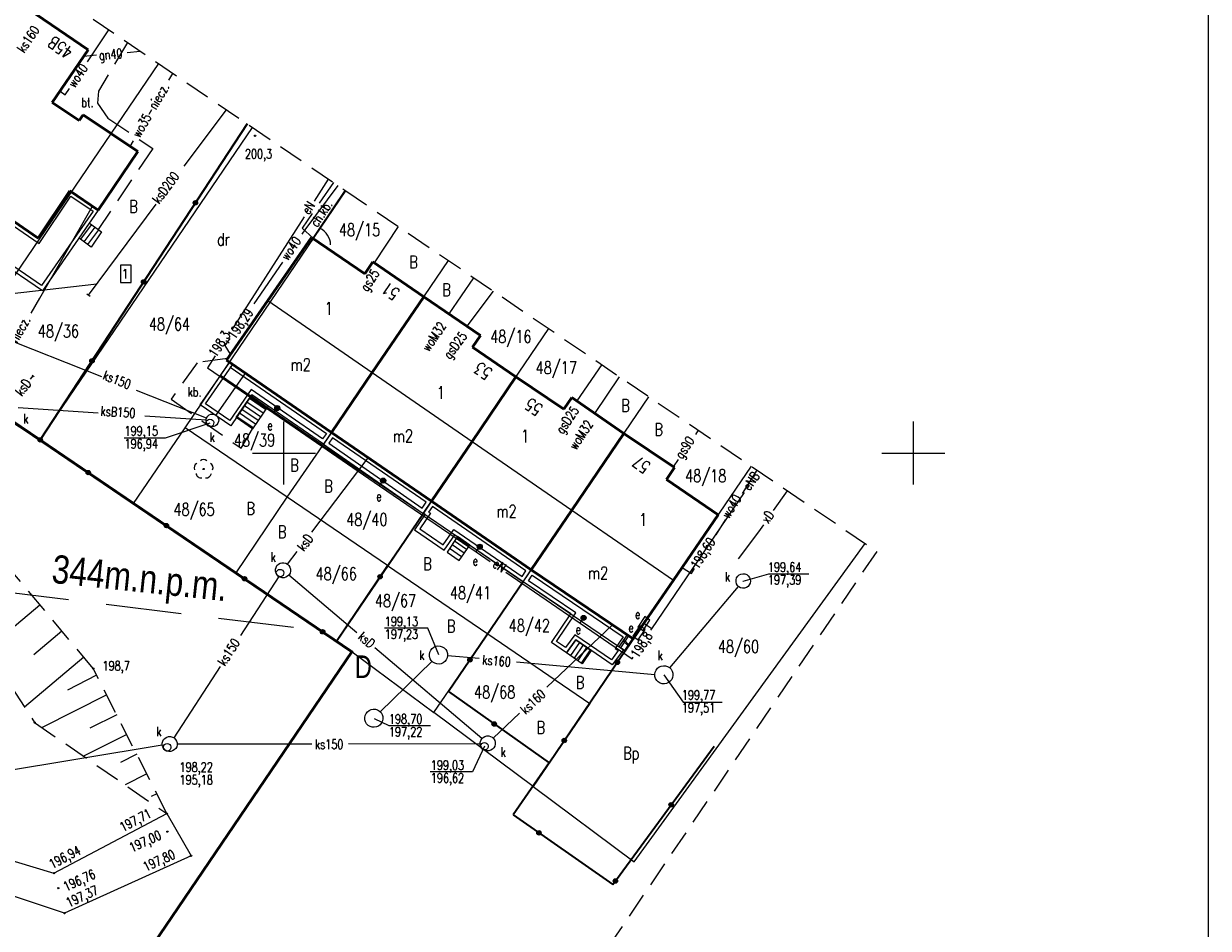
# Model space of a CAD drawing. Header units: centimetres. Extents: x 7405971 to 7406611, y 5745066 to 5745352.
# Tile 16 of 20: x 7406129 to 7406223, y 5745212 to 5745284. Entities that reach past the tile are written whole.
import ezdxf
from ezdxf.enums import TextEntityAlignment as Align

# ---------------------------------------------------------------- set-up
doc = ezdxf.new("R2010")
doc.units = ezdxf.units.CM
doc.header["$LTSCALE"] = 2
doc.header["$MEASUREMENT"] = 0
for name, pattern in [('0', [1.5, 1, -0.5]), ('2', [2, 1.5, -0.5]), ('2218', [1, 0.5, -0.5]), ('3901', [0]), ('PHANTOM2', [1.25, 0.625, -0.125, 0.125, -0.125, 0.125, -0.125])]:
    doc.linetypes.add(name, pattern=pattern)
for name, color, linetype in [('BETON', 7, '2'), ('BETON-OPIS', 7, '0'), ('BRAMA', 42, 'Continuous'), ('BUDYNKI', 7, 'Continuous'), ('BUDYNKI_-OPIS', 1, 'Continuous'), ('CHODNIK', 7, '0'), ('DRZEWA_LISCIASTE', 202, 'Continuous'), ('DZIALKI', 98, 'Continuous'), ('DZIALKI-OPIS', 98, 'Continuous'), ('ENERGIA', 10, 'Continuous'), ('ENERGIA-OPIS', 10, 'Continuous'), ('GAZ', 50, 'Continuous'), ('GAZ-OPIS', 7, 'Continuous'), ('INNY', 7, 'Continuous'), ('INNY-OPIS', 7, 'Continuous'), ('KANALIZACJA', 36, 'Continuous'), ('KANALIZACJA-OPIS', 38, 'Continuous'), ('MDCP_nowa', 7, 'Continuous'), ('MPZP', 70, 'Continuous'), ('MUR_OPOROWY', 7, 'Continuous'), ('NAPIS', 7, 'Continuous'), ('NR_PORZADKOWY', 7, 'Continuous'), ('PLOT', 48, '3901'), ('PROJ_RZEDNE', 7, 'Continuous'), ('ROW', 142, 'Continuous'), ('RZEDNE', 7, 'Continuous'), ('SCHODY', 19, 'Continuous'), ('SIATKA', 7, 'Continuous'), ('SKARPA', 201, 'Continuous'), ('STUDNIA_PODZIEMNA', 28, 'Continuous'), ('TARAS', 6, 'Continuous'), ('UZYTKI-OPIS', 98, '2218'), ('WLAZ_OKRAGLY', 42, 'Continuous'), ('WODOC-OPIS', 5, 'Continuous'), ('WODOCIAG', 5, 'Continuous'), ('zakres', 7, '0'), ('ZLACZE_E', 1, 'Continuous')]:
    doc.layers.add(name, color=color, linetype=linetype)
doc.layers.add('OPISY', color=70, linetype='Continuous', lineweight=18)
doc.layers.add('TEREN', color=250, linetype='Continuous', lineweight=13)
doc.styles.add('Arial-Bold', font='arial.ttf', dxfattribs={"width": 0.75})
doc.styles.get("Standard").update_dxf_attribs({"font": 'ic-simplex.shx', "width": 0.8})
doc.styles.add('STYL_ARIAL', font='simplex', dxfattribs={"width": 0.75, "oblique": 0.1})

# ---------------------------------------------------------------- blocks, each defined once
blk = doc.blocks.new('OTOF')
at = {"color": 0}
blk.add_arc((1.5, 0), 1.5, 116.73942, 180, dxfattribs=at)
blk = doc.blocks.new('OTZL')
at = {"color": 0}
blk.add_circle((0, 0), 0.05, dxfattribs=at)
for centre, radius, start, end in [((-0.35, 0.1), 0.4, 119.84816, 203.51949), ((0, 0.35), 0.4, 50.114, 129.886), ((0.35, 0.1), 0.4, 336.88451, 60.15184), ((-0.2, -0.3), 0.4, 187.477, 278.47884), ((0.2, -0.275), 0.425, 262.64593, 349.62892)]:
    blk.add_arc(centre, radius, start, end, dxfattribs=at)
blk = doc.blocks.new('SUGS')
at = {"color": 0}
blk.add_lwpolyline([(-0.5, -0.25), (0.5, -0.25), (0.5, 0.25), (-0.5, 0.25)], close=True, dxfattribs=at)
blk = doc.blocks.new('SUWW')
at = {"color": 0}
for radius in [0.2, 0.18, 0.16, 0.14, 0.12, 0.1, 0.08, 0.06, 0.04, 0.02]:
    blk.add_circle((0, 0), radius, dxfattribs=at)
blk = doc.blocks.new('SURS')
at = {"color": 0}
blk.add_circle((0, 0), 0.05, dxfattribs=at)
blk = doc.blocks.new('A$7E8815FB1995')
at = {"layer": 'BETON', "color": 7, "linetype": '0', "lineweight": 18}
for p, q in [((37.582, -17.396), (35.28, -21.26)), ((35.28, -21.26), (35.21, -22.21)), ((35.21, -22.21), (36.03, -23.39)), ((36.03, -23.39), (39.58, -25.82)), ((39.58, -25.82), (35.249, -32.231)), ((43.119, -42.822), (41.036, -45.716)), ((45.533, -42.497), (43.119, -42.822)), ((41.036, -45.716), (46.596, -49.612)), ((46.596, -49.612), (47.498, -48.063))]:
    blk.add_line(p, q, dxfattribs=at)
at = {"layer": 'BRAMA', "color": 7, "lineweight": 18}
blk.add_line((52.33, -32.94), (52.86, -32.15), dxfattribs=at)
at = {"layer": 'BUDYNKI', "color": 7, "lineweight": 50}
for p, q in [((27.84, -13.46), (34.46, -17.97)), ((34.46, -17.97), (31.61, -22.16)), ((31.61, -22.16), (33.73, -23.6)), ((33.73, -23.6), (34.06, -23.13)), ((34.06, -23.13), (38.39, -26.06)), ((38.39, -26.06), (35.26, -30.7)), ((30.48, -32.93), (26.25, -30.03)), ((33.01, -29.18), (30.48, -32.93)), ((35.26, -30.7), (33.01, -29.18)), ((52.185, -32.887), (48.722, -37.89)), ((56.428, -35.774), (52.185, -32.887)), ((57.074, -34.824), (56.428, -35.774)), ((61.112, -37.579), (57.074, -34.824)), ((57.018, -43.607), (61.112, -37.579)), ((65.61, -40.649), (61.112, -37.579)), ((48.722, -37.89), (45.449, -42.618)), ((64.971, -41.586), (65.61, -40.649)), ((68.43, -43.94), (64.971, -41.586)), ((45.449, -42.618), (53.788, -48.362)), ((53.788, -48.362), (57.018, -43.607)), ((64.945, -49.069), (68.43, -43.94)), ((72.227, -46.523), (68.43, -43.94)), ((72.877, -45.576), (72.227, -46.523)), ((77.012, -48.441), (72.877, -45.576)), ((53.788, -48.362), (61.715, -53.821)), ((77.012, -48.441), (72.87, -54.53)), ((81.02, -51.14), (77.012, -48.441)), ((61.715, -53.821), (64.945, -49.069)), ((80.4, -52.09), (81.02, -51.14)), ((84.492, -54.9), (80.4, -52.09)), ((69.64, -59.28), (61.715, -53.821)), ((72.87, -54.53), (69.64, -59.28)), ((80.952, -60.094), (84.492, -54.9)), ((69.64, -59.28), (77.74, -64.76)), ((77.74, -64.76), (80.952, -60.094))]:
    blk.add_line(p, q, dxfattribs=at)
at = {"layer": 'BUDYNKI', "color": 7, "lineweight": 18}
for p, q in [((48.722, -37.89), (57.018, -43.607)), ((57.018, -43.607), (64.945, -49.069)), ((64.945, -49.069), (72.87, -54.53)), ((72.87, -54.53), (80.952, -60.094))]:
    blk.add_line(p, q, dxfattribs=at)
at = {"layer": 'CHODNIK', "color": 7, "linetype": '0', "lineweight": 18}
for p, q in [((53.952, -28.518), (51.44, -32.15)), ((51.44, -32.15), (52.33, -32.94))]:
    blk.add_line(p, q, dxfattribs=at)
at = {"layer": 'DZIALKI', "color": 7, "lineweight": 18}
for p, q in [((40.038, -19.064), (23.17, -43.88)), ((30.65, -48.95), (47.511, -24.141)), ((44.97, -43.85), (54.916, -29.172)), ((53.09, -49.39), (63.065, -34.704)), ((61.05, -54.8), (71.03, -40.113)), ((23.17, -43.88), (30.65, -48.95)), ((42.15, -47.99), (44.97, -43.85)), ((53.09, -49.39), (44.97, -43.85)), ((69, -60.22), (78.997, -45.522)), ((38.06, -53.99), (42.15, -47.99)), ((50.27, -53.51), (42.15, -47.99)), ((30.65, -48.95), (38.06, -53.99)), ((50.27, -53.51), (53.09, -49.39)), ((53.09, -49.39), (61.05, -54.8)), ((87.123, -51.039), (77.11, -65.73)), ((46.2, -59.51), (50.27, -53.51)), ((58.24, -58.93), (50.27, -53.51)), ((38.06, -53.99), (46.2, -59.51)), ((61.05, -54.8), (58.24, -58.93)), ((69, -60.22), (61.05, -54.8)), ((77.81, -82.46), (96.157, -57.173)), ((54.17, -64.93), (58.24, -58.93)), ((58.24, -58.93), (66.19, -64.34)), ((46.2, -59.51), (54.17, -64.93)), ((66.19, -64.34), (69, -60.22)), ((77.11, -65.73), (69, -60.22)), ((61.91, -70.61), (66.19, -64.34)), ((66.19, -64.34), (74.3, -69.87)), ((20.4, -117.3), (55.41, -65.77)), ((54.17, -64.93), (55.41, -65.77)), ((55.41, -65.77), (61.91, -70.61)), ((74.3, -69.87), (77.11, -65.73)), ((74.3, -69.87), (69.8, -76.48)), ((69.8, -76.48), (61.91, -70.61)), ((69.8, -76.48), (77.81, -82.46))]:
    blk.add_line(p, q, dxfattribs=at)
at = {"layer": 'ENERGIA', "color": 1, "lineweight": 18}
for p, q in [((52.428, -29.994), (53.55, -28.244)), ((45.906, -40.164), (51.625, -31.246)), ((44.548, -42.281), (43.936, -43.236)), ((43.936, -43.236), (49.189, -46.836)), ((49.189, -46.836), (49.471, -46.423)), ((49.189, -46.836), (57.603, -52.596)), ((57.603, -52.596), (57.885, -52.183)), ((57.603, -52.596), (65.275, -57.848)), ((79.221, -63.948), (86.588, -53.123)), ((65.275, -57.848), (65.557, -57.435)), ((65.275, -57.848), (66.384, -58.608)), ((67.634, -59.463), (73.524, -63.495)), ((73.524, -63.495), (73.806, -63.083)), ((73.524, -63.495), (77.669, -66.336)), ((79.221, -63.948), (78.594, -63.541)), ((79.153, -64.053), (79.221, -63.948)), ((77.669, -66.336), (77.753, -66.207))]:
    blk.add_line(p, q, dxfattribs=at)
at = {"layer": 'GAZ', "color": 56, "lineweight": 18}
for p, q in [((35.112, -18.411), (34.094, -18.508)), ((37.566, -18.178), (38.591, -18.081)), ((59.082, -32), (57.163, -34.894)), ((66.632, -37.127), (64.53, -39.912)), ((75.245, -42.975), (73.256, -45.839)), ((82.913, -48.181), (82.678, -48.527)), ((81.325, -50.515), (80.929, -51.079))]:
    blk.add_line(p, q, dxfattribs=at)
at = {"layer": 'INNY', "color": 7, "lineweight": 18}
for p, q in [((88.89, -54.561), (89.997, -52.991)), ((87.699, -56.25), (86.082, -58.396)), ((88.093, -55.691), (87.699, -56.25))]:
    blk.add_line(p, q, dxfattribs=at)
at = {"layer": 'KANALIZACJA', "color": 34, "lineweight": 18}
for p, q in [((42.09, -27.226), (45.432, -22.729)), ((34.479, -37.467), (39.86, -30.227)), ((26.234, -37.58), (35.15, -36.563)), ((34.616, -37.56), (34.338, -37.371)), ((35.545, -43.941), (21.5, -38.403)), ((29.881, -44.124), (30.078, -43.869)), ((30.005, -43.811), (30.158, -43.916)), ((44.61, -46.992), (46.946, -43.649)), ((43.858, -47.219), (38.282, -45.02)), ((28.891, -46.368), (35.255, -46.806)), ((38.966, -47.05), (43.824, -47.369)), ((40.586, -48.778), (44.134, -47.602)), ((37.316, -48.778), (40.586, -48.778)), ((52.217, -56.279), (56.694, -50.363)), ((50.293, -58.821), (51.051, -57.819)), ((49.603, -59.802), (46.557, -64.472)), ((55.802, -64.263), (50.389, -59.687)), ((80.648, -67.051), (86.11, -60.595)), ((70.88, -68.591), (76.088, -63.642)), ((65.733, -72.66), (57.236, -65.475)), ((61.761, -66.539), (57.66, -70.543)), ((65.509, -66.316), (63.002, -66.096)), ((68.465, -66.576), (79.455, -67.577)), ((44.945, -66.943), (41.257, -72.597)), ((68.709, -70.654), (66.61, -72.624)), ((40.337, -73.198), (23.468, -75.993)), ((41.529, -73.099), (52.216, -73.076)), ((55.131, -73.07), (65.596, -73.08))]:
    blk.add_line(p, q, dxfattribs=at)
at = {"layer": 'KANALIZACJA-OPIS', "color": 34, "lineweight": 18}
for p, q in [((86.438, -60.206), (86.481, -60.156)), ((86.481, -60.156), (88.513, -59.59)), ((88.513, -59.59), (91.681, -59.59)), ((61.435, -63.889), (57.999, -63.889)), ((62.294, -66.017), (61.435, -63.889)), ((80.18, -67.605), (81.72, -69.773)), ((81.72, -69.773), (84.801, -69.773)), ((57.159, -71.082), (58.323, -71.629)), ((58.323, -71.629), (61.632, -71.629)), ((65.931, -73.277), (64.967, -75.309)), ((64.967, -75.309), (61.609, -75.309))]:
    blk.add_line(p, q, dxfattribs=at)
at = {"layer": 'MUR_OPOROWY', "color": 7, "lineweight": 18}
for p, q in [((76.637, -65.391), (77.27, -64.444)), ((77.017, -64.823), (77.369, -65.195)), ((77.686, -64.721), (77.053, -65.669)), ((77.27, -64.444), (77.686, -64.721)), ((77.053, -65.669), (76.637, -65.391)), ((77.306, -65.29), (76.954, -64.917))]:
    blk.add_line(p, q, dxfattribs=at)
at = {"layer": 'NAPIS', "color": 7, "lineweight": 18}
for p, q in [((37.867, -35.084), (37.027, -35.084)), ((37.027, -35.084), (37.027, -36.453)), ((37.867, -36.453), (37.867, -35.084)), ((37.027, -36.453), (37.867, -36.453))]:
    blk.add_line(p, q, dxfattribs=at)
at = {"layer": 'PLOT', "color": 7, "linetype": '3901', "lineweight": 35}
for p, q in [((47.08, -23.848), (30.65, -48.95)), ((52.86, -32.15), (54.864, -29.137)), ((15.647, -39.214), (30.94, -49.15)), ((30.94, -49.15), (54.17, -64.93)), ((54.17, -64.93), (61.078, -54.758)), ((69, -60.22), (63.063, -68.921)), ((71.056, -74.605), (77.74, -64.76)), ((63.063, -68.921), (71.056, -74.605)), ((76.125, -84.254), (84.166, -73.266)), ((71.056, -74.605), (68.215, -78.728)), ((68.215, -78.728), (76.125, -84.254))]:
    blk.add_line(p, q, dxfattribs=at)
at = {"layer": 'PLOT', "color": 7}
for centre, radius in [((42.972, -30.124), 0.175), ((42.972, -30.124), 0.158), ((42.972, -30.124), 0.14), ((42.972, -30.124), 0.122), ((42.972, -30.124), 0.105), ((42.972, -30.124), 0.0875), ((42.972, -30.124), 0.07), ((42.972, -30.124), 0.0525), ((42.972, -30.124), 0.035), ((38.865, -36.399), 0.175), ((38.865, -36.399), 0.158), ((38.865, -36.399), 0.14), ((38.865, -36.399), 0.122), ((38.865, -36.399), 0.105), ((38.865, -36.399), 0.0875), ((38.865, -36.399), 0.07), ((38.865, -36.399), 0.0525), ((38.865, -36.399), 0.035), ((34.758, -42.674), 0.175), ((34.758, -42.674), 0.158), ((34.758, -42.674), 0.14), ((34.758, -42.674), 0.122), ((34.758, -42.674), 0.105), ((34.758, -42.674), 0.0875), ((34.758, -42.674), 0.07), ((34.758, -42.674), 0.0525), ((34.758, -42.674), 0.035), ((30.65, -48.95), 0.175), ((30.65, -48.95), 0.158), ((30.65, -48.95), 0.14), ((30.65, -48.95), 0.122), ((30.65, -48.95), 0.105), ((30.65, -48.95), 0.0875), ((30.65, -48.95), 0.07), ((30.65, -48.95), 0.0525), ((30.65, -48.95), 0.035), ((34.466, -51.545), 0.175), ((34.466, -51.545), 0.158), ((34.466, -51.545), 0.14), ((34.466, -51.545), 0.122), ((34.466, -51.545), 0.105), ((34.466, -51.545), 0.0875), ((34.466, -51.545), 0.07), ((34.466, -51.545), 0.0525), ((34.466, -51.545), 0.035), ((40.67, -55.759), 0.175), ((40.67, -55.759), 0.158), ((40.67, -55.759), 0.14), ((40.67, -55.759), 0.122), ((40.67, -55.759), 0.105), ((40.67, -55.759), 0.0875), ((40.67, -55.759), 0.07), ((40.67, -55.759), 0.0525), ((40.67, -55.759), 0.035), ((46.874, -59.974), 0.175), ((46.874, -59.974), 0.158), ((46.874, -59.974), 0.14), ((46.874, -59.974), 0.122), ((46.874, -59.974), 0.105), ((46.874, -59.974), 0.0875), ((46.874, -59.974), 0.07), ((46.874, -59.974), 0.0525), ((46.874, -59.974), 0.035), ((57.642, -59.818), 0.175), ((57.642, -59.818), 0.158), ((57.642, -59.818), 0.14), ((57.642, -59.818), 0.122), ((57.642, -59.818), 0.105), ((57.642, -59.818), 0.0875), ((57.642, -59.818), 0.07), ((57.642, -59.818), 0.0525), ((57.642, -59.818), 0.035), ((53.078, -64.188), 0.175), ((53.078, -64.188), 0.158), ((53.078, -64.188), 0.14), ((53.078, -64.188), 0.122), ((53.078, -64.188), 0.105), ((53.078, -64.188), 0.0875), ((53.078, -64.188), 0.07), ((53.078, -64.188), 0.0525), ((53.078, -64.188), 0.035), ((64.773, -66.415), 0.175), ((64.773, -66.415), 0.158), ((64.773, -66.415), 0.14), ((64.773, -66.415), 0.122), ((64.773, -66.415), 0.105), ((64.773, -66.415), 0.0875), ((64.773, -66.415), 0.07), ((64.773, -66.415), 0.0525), ((64.773, -66.415), 0.035), ((76.481, -66.615), 0.175), ((76.481, -66.615), 0.158), ((76.481, -66.615), 0.14), ((76.481, -66.615), 0.122), ((76.481, -66.615), 0.105), ((76.481, -66.615), 0.0875), ((76.481, -66.615), 0.07), ((76.481, -66.615), 0.0525), ((76.481, -66.615), 0.035), ((66.703, -71.51), 0.175), ((66.703, -71.51), 0.158), ((66.703, -71.51), 0.14), ((66.703, -71.51), 0.122), ((66.703, -71.51), 0.105), ((66.703, -71.51), 0.0875), ((66.703, -71.51), 0.07), ((66.703, -71.51), 0.0525), ((66.703, -71.51), 0.035), ((72.268, -72.82), 0.175), ((72.268, -72.82), 0.158), ((72.268, -72.82), 0.14), ((72.268, -72.82), 0.122), ((72.268, -72.82), 0.105), ((72.268, -72.82), 0.0875), ((72.268, -72.82), 0.07), ((72.268, -72.82), 0.0525), ((72.268, -72.82), 0.035), ((80.758, -77.923), 0.175), ((80.758, -77.923), 0.158), ((80.758, -77.923), 0.14), ((80.758, -77.923), 0.122), ((80.758, -77.923), 0.105), ((80.758, -77.923), 0.0875), ((80.758, -77.923), 0.07), ((80.758, -77.923), 0.0525), ((80.758, -77.923), 0.035), ((70.259, -80.156), 0.175), ((70.259, -80.156), 0.158), ((70.259, -80.156), 0.14), ((70.259, -80.156), 0.122), ((70.259, -80.156), 0.105), ((70.259, -80.156), 0.0875), ((70.259, -80.156), 0.07), ((70.259, -80.156), 0.0525), ((70.259, -80.156), 0.035), ((76.329, -83.976), 0.175), ((76.329, -83.976), 0.158), ((76.329, -83.976), 0.14), ((76.329, -83.976), 0.122), ((76.329, -83.976), 0.105), ((76.329, -83.976), 0.0875), ((76.329, -83.976), 0.07), ((76.329, -83.976), 0.0525), ((76.329, -83.976), 0.035)]:
    blk.add_circle(centre, radius, dxfattribs=at)
at = {"layer": 'ROW', "color": 7, "lineweight": 18}
for p, q in [((31.74, -83.36), (40.7, -78.63)), ((40.7, -78.63), (42.63, -81.97)), ((22, -80.4), (31.74, -83.36)), ((32.58, -86.54), (21.38, -82.78)), ((42.63, -81.97), (32.58, -86.54))]:
    blk.add_line(p, q, dxfattribs=at)
at = {"layer": 'SCHODY', "color": 7, "lineweight": 18}
for p, q in [((33.75, -32.92), (34.56, -31.75)), ((33.863, -33.006), (34.727, -31.866)), ((34.56, -31.75), (35.52, -32.42)), ((34.7, -33.64), (33.75, -32.92)), ((34.142, -33.217), (35.014, -32.067)), ((34.421, -33.429), (35.301, -32.267)), ((35.52, -32.42), (34.7, -33.64)), ((46.221, -47.184), (47.466, -45.377)), ((48.346, -46.832), (47.069, -45.953)), ((48.544, -46.544), (47.268, -45.665)), ((47.466, -45.377), (48.743, -46.256)), ((47.75, -47.697), (46.474, -46.818)), ((47.949, -47.409), (46.672, -46.53)), ((48.147, -47.121), (46.871, -46.241)), ((48.743, -46.256), (47.498, -48.063)), ((47.498, -48.063), (46.221, -47.184)), ((47.552, -47.985), (46.275, -47.106)), ((63.8, -56.635), (62.958, -57.856)), ((64.318, -57.943), (63.355, -57.28)), ((64.516, -57.655), (63.554, -56.992)), ((64.715, -57.367), (63.753, -56.703)), ((64.763, -57.298), (63.8, -56.635)), ((63.921, -58.52), (64.763, -57.298)), ((62.958, -57.856), (63.921, -58.52)), ((64.119, -58.231), (63.157, -57.568)), ((72.45, -65.86), (73.18, -64.84)), ((73.18, -64.84), (74.41, -65.68)), ((73.469, -65.037), (72.76, -66.075)), ((73.758, -65.235), (73.048, -66.275)), ((74.047, -65.432), (73.336, -66.474)), ((74.336, -65.629), (73.623, -66.674)), ((74.41, -65.68), (73.69, -66.72)), ((73.69, -66.72), (72.45, -65.86))]:
    blk.add_line(p, q, dxfattribs=at)
at = {"layer": 'SIATKA', "color": 7, "lineweight": 18}
for p, q in [((50, -52.5), (50, -47.5)), ((100, -52.5), (100, -47.5)), ((47.5, -50), (52.5, -50)), ((97.5, -50), (102.5, -50))]:
    blk.add_line(p, q, dxfattribs=at)
at = {"layer": 'SKARPA', "color": 7, "linetype": '0', "lineweight": 18}
for p, q in [((15.32, -48.38), (30.2, -71.39)), ((34.86, -67.1), (25.9, -56.43)), ((40.7, -78.63), (34.86, -67.1)), ((30.2, -71.39), (40.7, -78.63))]:
    blk.add_line(p, q, dxfattribs=at)
at = {"layer": 'SKARPA', "color": 7, "lineweight": 18}
for p, q in [((30.63, -62.063), (26.443, -65.58)), ((32.373, -64.139), (30.149, -66.006)), ((34.116, -66.214), (29.409, -70.166)), ((35.131, -67.636), (32.809, -68.812)), ((35.926, -69.204), (30.797, -71.802)), ((36.72, -70.773), (34.583, -71.855)), ((37.514, -72.341), (34.093, -74.074)), ((38.309, -73.909), (37.025, -74.56)), ((39.103, -75.478), (37.388, -76.346)), ((39.898, -77.046), (39.467, -77.264)), ((40.692, -78.614), (40.684, -78.619))]:
    blk.add_line(p, q, dxfattribs=at)
at = {"layer": 'STUDNIA_PODZIEMNA', "color": 34, "lineweight": 18}
for p, q in [((43.964, -47.055), (44.076, -46.967)), ((44.076, -46.967), (44.208, -46.915)), ((44.208, -46.915), (44.35, -46.903)), ((44.35, -46.903), (44.49, -46.931)), ((44.49, -46.931), (44.616, -46.997)), ((44.616, -46.997), (44.718, -47.096)), ((43.825, -47.446), (43.833, -47.304)), ((43.858, -47.585), (43.825, -47.446)), ((43.833, -47.304), (43.88, -47.17)), ((43.928, -47.709), (43.858, -47.585)), ((43.88, -47.17), (43.964, -47.055)), ((44.031, -47.808), (43.928, -47.709)), ((44.156, -47.873), (44.031, -47.808)), ((44.296, -47.901), (44.156, -47.873)), ((44.438, -47.889), (44.296, -47.901)), ((44.57, -47.837), (44.438, -47.889)), ((44.683, -47.749), (44.57, -47.837)), ((44.766, -47.634), (44.683, -47.749)), ((44.718, -47.096), (44.789, -47.219)), ((44.814, -47.5), (44.766, -47.634)), ((44.789, -47.219), (44.821, -47.358)), ((44.821, -47.358), (44.814, -47.5)), ((49.336, -59.224), (49.375, -59.073)), ((49.337, -59.381), (49.336, -59.224)), ((49.375, -59.073), (49.453, -58.937)), ((49.453, -58.937), (49.563, -58.825)), ((49.563, -58.825), (49.698, -58.746)), ((49.698, -58.746), (49.849, -58.705)), ((49.849, -58.705), (50.006, -58.704)), ((50.006, -58.704), (50.158, -58.744)), ((50.158, -58.744), (50.294, -58.821)), ((50.294, -58.821), (50.405, -58.931)), ((50.405, -58.931), (50.484, -59.067)), ((50.484, -59.067), (50.525, -59.218)), ((50.525, -59.218), (50.526, -59.374)), ((49.378, -59.532), (49.337, -59.381)), ((49.457, -59.667), (49.378, -59.532)), ((49.568, -59.777), (49.457, -59.667)), ((49.704, -59.855), (49.568, -59.777)), ((49.856, -59.895), (49.704, -59.855)), ((50.012, -59.894), (49.856, -59.895)), ((50.163, -59.852), (50.012, -59.894)), ((50.299, -59.773), (50.163, -59.852)), ((50.409, -59.662), (50.299, -59.773)), ((50.486, -59.526), (50.409, -59.662)), ((50.526, -59.374), (50.486, -59.526)), ((85.91, -60.221), (85.913, -60.064)), ((85.913, -60.064), (85.959, -59.914)), ((85.959, -59.914), (86.044, -59.782)), ((86.044, -59.782), (86.161, -59.678)), ((86.161, -59.678), (86.301, -59.61)), ((86.301, -59.61), (86.455, -59.581)), ((86.455, -59.581), (86.611, -59.595)), ((86.611, -59.595), (86.757, -59.651)), ((86.757, -59.651), (86.883, -59.745)), ((86.883, -59.745), (86.979, -59.868)), ((86.979, -59.868), (87.038, -60.013)), ((87.056, -60.169), (87.031, -60.323)), ((87.038, -60.013), (87.056, -60.169)), ((85.948, -60.372), (85.91, -60.221)), ((86.027, -60.508), (85.948, -60.372)), ((86.139, -60.617), (86.027, -60.508)), ((86.276, -60.693), (86.139, -60.617)), ((86.429, -60.728), (86.276, -60.693)), ((86.585, -60.721), (86.429, -60.728)), ((86.734, -60.672), (86.585, -60.721)), ((86.864, -60.585), (86.734, -60.672)), ((86.965, -60.466), (86.864, -60.585)), ((87.031, -60.323), (86.965, -60.466)), ((61.556, -65.985), (61.588, -65.813)), ((61.588, -65.813), (61.661, -65.654)), ((61.661, -65.654), (61.769, -65.517)), ((61.769, -65.517), (61.907, -65.41)), ((61.907, -65.41), (62.067, -65.339)), ((62.067, -65.339), (62.239, -65.308)), ((62.239, -65.308), (62.414, -65.32)), ((62.414, -65.32), (62.58, -65.372)), ((62.58, -65.372), (62.729, -65.464)), ((62.729, -65.464), (62.852, -65.588)), ((62.852, -65.588), (62.942, -65.738)), ((62.942, -65.738), (62.993, -65.905)), ((61.566, -66.16), (61.556, -65.985)), ((61.617, -66.327), (61.566, -66.16)), ((61.707, -66.477), (61.617, -66.327)), ((61.83, -66.601), (61.707, -66.477)), ((61.979, -66.692), (61.83, -66.601)), ((62.145, -66.745), (61.979, -66.692)), ((62.32, -66.756), (62.145, -66.745)), ((62.492, -66.725), (62.32, -66.756)), ((62.652, -66.654), (62.492, -66.725)), ((62.79, -66.547), (62.652, -66.654)), ((62.898, -66.41), (62.79, -66.547)), ((62.971, -66.251), (62.898, -66.41)), ((63.003, -66.079), (62.971, -66.251)), ((62.993, -65.905), (63.003, -66.079)), ((79.456, -67.557), (79.489, -67.386)), ((79.466, -67.732), (79.456, -67.557)), ((79.517, -67.899), (79.466, -67.732)), ((79.489, -67.386), (79.561, -67.227)), ((79.561, -67.227), (79.669, -67.089)), ((79.669, -67.089), (79.808, -66.982)), ((79.808, -66.982), (79.967, -66.911)), ((79.967, -66.911), (80.139, -66.881)), ((80.139, -66.881), (80.314, -66.892)), ((80.314, -66.892), (80.48, -66.945)), ((80.48, -66.945), (80.63, -67.036)), ((80.63, -67.036), (80.753, -67.16)), ((80.753, -67.16), (80.842, -67.31)), ((80.842, -67.31), (80.893, -67.477)), ((80.903, -67.652), (80.871, -67.824)), ((80.893, -67.477), (80.903, -67.652)), ((79.607, -68.049), (79.517, -67.899)), ((79.73, -68.173), (79.607, -68.049)), ((79.879, -68.264), (79.73, -68.173)), ((80.046, -68.317), (79.879, -68.264)), ((80.22, -68.328), (80.046, -68.317)), ((80.392, -68.298), (80.22, -68.328)), ((80.552, -68.227), (80.392, -68.298)), ((80.69, -68.12), (80.552, -68.227)), ((80.798, -67.983), (80.69, -68.12)), ((80.871, -67.824), (80.798, -67.983)), ((56.523, -70.672), (56.631, -70.534)), ((56.631, -70.534), (56.769, -70.427)), ((56.769, -70.427), (56.929, -70.356)), ((56.929, -70.356), (57.101, -70.326)), ((57.101, -70.326), (57.276, -70.337)), ((57.276, -70.337), (57.442, -70.39)), ((57.442, -70.39), (57.591, -70.481)), ((57.591, -70.481), (57.714, -70.605)), ((56.418, -71.002), (56.45, -70.831)), ((56.428, -71.177), (56.418, -71.002)), ((56.479, -71.344), (56.428, -71.177)), ((56.45, -70.831), (56.523, -70.672)), ((56.569, -71.494), (56.479, -71.344)), ((56.691, -71.618), (56.569, -71.494)), ((57.76, -71.428), (57.652, -71.565)), ((57.714, -70.605), (57.804, -70.755)), ((57.832, -71.269), (57.76, -71.428)), ((57.804, -70.755), (57.855, -70.922)), ((57.865, -71.097), (57.832, -71.269)), ((57.855, -70.922), (57.865, -71.097)), ((56.841, -71.709), (56.691, -71.618)), ((57.007, -71.762), (56.841, -71.709)), ((57.182, -71.773), (57.007, -71.762)), ((57.354, -71.743), (57.182, -71.773)), ((57.514, -71.672), (57.354, -71.743)), ((57.652, -71.565), (57.514, -71.672)), ((40.334, -73.025), (40.373, -72.873)), ((40.335, -73.181), (40.334, -73.025)), ((40.376, -73.332), (40.335, -73.181)), ((40.373, -72.873), (40.451, -72.737)), ((40.455, -73.468), (40.376, -73.332)), ((40.451, -72.737), (40.561, -72.626)), ((40.561, -72.626), (40.696, -72.547)), ((40.696, -72.547), (40.848, -72.505)), ((40.848, -72.505), (41.004, -72.505)), ((41.004, -72.505), (41.156, -72.544)), ((41.156, -72.544), (41.292, -72.622)), ((41.292, -72.622), (41.403, -72.732)), ((41.403, -72.732), (41.482, -72.867)), ((41.485, -73.327), (41.407, -73.463)), ((41.482, -72.867), (41.523, -73.018)), ((41.524, -73.175), (41.485, -73.327)), ((41.523, -73.018), (41.524, -73.175)), ((65.596, -72.972), (65.636, -72.82)), ((65.597, -73.128), (65.596, -72.972)), ((65.638, -73.28), (65.597, -73.128)), ((65.636, -72.82), (65.713, -72.684)), ((65.717, -73.415), (65.638, -73.28)), ((65.713, -72.684), (65.823, -72.573)), ((65.823, -72.573), (65.959, -72.494)), ((65.959, -72.494), (66.11, -72.453)), ((66.11, -72.453), (66.266, -72.452)), ((66.266, -72.452), (66.418, -72.491)), ((66.418, -72.491), (66.554, -72.569)), ((66.554, -72.569), (66.665, -72.679)), ((66.665, -72.679), (66.744, -72.815)), ((66.747, -73.274), (66.669, -73.41)), ((66.744, -72.815), (66.786, -72.965)), ((66.787, -73.122), (66.747, -73.274)), ((66.786, -72.965), (66.787, -73.122)), ((40.566, -73.578), (40.455, -73.468)), ((40.702, -73.655), (40.566, -73.578)), ((40.854, -73.695), (40.702, -73.655)), ((41.01, -73.694), (40.854, -73.695)), ((41.162, -73.653), (41.01, -73.694)), ((41.297, -73.574), (41.162, -73.653)), ((41.407, -73.463), (41.297, -73.574)), ((65.828, -73.525), (65.717, -73.415)), ((65.964, -73.603), (65.828, -73.525)), ((66.116, -73.642), (65.964, -73.603)), ((66.273, -73.641), (66.116, -73.642)), ((66.424, -73.6), (66.273, -73.641)), ((66.559, -73.521), (66.424, -73.6)), ((66.669, -73.41), (66.559, -73.521))]:
    blk.add_line(p, q, dxfattribs=at)
at = {"layer": 'TARAS', "color": 7, "lineweight": 18}
for p, q in [((26.25, -30.03), (30.48, -32.93)), ((30.48, -32.93), (33.01, -29.18)), ((30.56, -33.348), (33.091, -29.597)), ((33.01, -29.18), (35.26, -30.7)), ((33.091, -29.597), (34.84, -30.779)), ((26.33, -30.448), (30.56, -33.348)), ((34.84, -30.779), (30.743, -36.695)), ((35.26, -30.7), (30.82, -37.11)), ((30.82, -37.11), (24.41, -32.76)), ((30.743, -36.695), (24.826, -32.68)), ((43.364, -46.172), (45.695, -42.787)), ((43.781, -46.095), (45.927, -42.98)), ((45.695, -42.787), (53.788, -48.362)), ((45.695, -42.787), (45.695, -42.787)), ((45.927, -42.98), (45.731, -43.176)), ((45.731, -43.176), (53.373, -48.44)), ((47.389, -44.959), (45.698, -47.415)), ((53.076, -48.876), (47.389, -44.959)), ((45.698, -47.415), (43.781, -46.095)), ((47.466, -45.377), (45.775, -47.832)), ((53.155, -49.294), (47.466, -45.377)), ((45.775, -47.832), (43.364, -46.172)), ((53.373, -48.44), (53.076, -48.876)), ((53.788, -48.362), (53.155, -49.294)), ((53.788, -48.362), (53.155, -49.294)), ((53.867, -48.78), (53.57, -49.218)), ((61.715, -53.821), (53.788, -48.362)), ((61.299, -53.899), (53.867, -48.78)), ((53.155, -49.294), (61.05, -54.8)), ((53.57, -49.218), (60.973, -54.38)), ((60.973, -54.38), (61.299, -53.899)), ((61.05, -54.8), (61.715, -53.821)), ((61.715, -53.821), (61.078, -54.758)), ((61.793, -54.24), (61.494, -54.68)), ((69.639, -59.28), (61.715, -53.821)), ((69.224, -59.358), (61.793, -54.24)), ((61.214, -54.852), (60.367, -56.081)), ((61.632, -54.775), (60.784, -56.004)), ((61.078, -54.758), (61.214, -54.852)), ((61.494, -54.68), (61.632, -54.775)), ((60.367, -56.081), (62.729, -57.706)), ((60.784, -56.004), (62.652, -57.289)), ((62.652, -57.289), (63.498, -56.062)), ((63.498, -56.062), (68.922, -59.802)), ((62.729, -57.706), (63.575, -56.479)), ((63.575, -56.479), (69, -60.22)), ((68.922, -59.802), (69.224, -59.358)), ((69, -60.22), (69.639, -59.28)), ((69, -60.22), (69.64, -59.28)), ((69.418, -60.139), (69.719, -59.696)), ((73.197, -62.679), (69.418, -60.139)), ((69.64, -59.28), (77.363, -64.505)), ((69.719, -59.696), (76.948, -64.586)), ((72.78, -62.76), (69, -60.22)), ((71.25, -65.03), (72.78, -62.76)), ((71.664, -64.952), (73.197, -62.679)), ((73.107, -64.427), (72.378, -65.445)), ((73.18, -64.84), (72.45, -65.86)), ((76.009, -66.408), (73.107, -64.427)), ((76.08, -66.82), (73.18, -64.84)), ((76.948, -64.586), (76.317, -65.528)), ((77.363, -64.505), (76.73, -65.45)), ((72.45, -65.86), (71.25, -65.03)), ((72.378, -65.445), (71.664, -64.952)), ((76.537, -65.681), (76.009, -66.408)), ((76.96, -65.61), (76.08, -66.82)), ((76.317, -65.528), (76.537, -65.681)), ((76.73, -65.45), (76.96, -65.61))]:
    blk.add_line(p, q, dxfattribs=at)
at = {"layer": 'WLAZ_OKRAGLY', "color": 7, "lineweight": 18}
for p, q in [((43.834, -47.578), (43.863, -47.472)), ((43.846, -47.688), (43.834, -47.578)), ((43.896, -47.786), (43.846, -47.688)), ((43.863, -47.472), (43.929, -47.383)), ((43.979, -47.859), (43.896, -47.786)), ((43.929, -47.383), (44.021, -47.324)), ((44.082, -47.898), (43.979, -47.859)), ((44.021, -47.324), (44.13, -47.302)), ((44.192, -47.896), (44.082, -47.898)), ((44.13, -47.302), (44.238, -47.321)), ((44.295, -47.855), (44.192, -47.896)), ((44.238, -47.321), (44.333, -47.378)), ((44.375, -47.78), (44.295, -47.855)), ((44.333, -47.378), (44.4, -47.465)), ((44.423, -47.681), (44.375, -47.78)), ((44.4, -47.465), (44.432, -47.571)), ((44.432, -47.571), (44.423, -47.681)), ((49.486, -59.31), (49.579, -59.251)), ((49.579, -59.251), (49.687, -59.23)), ((49.687, -59.23), (49.796, -59.248)), ((49.796, -59.248), (49.89, -59.305)), ((49.392, -59.506), (49.421, -59.399)), ((49.404, -59.615), (49.392, -59.506)), ((49.454, -59.713), (49.404, -59.615)), ((49.421, -59.399), (49.486, -59.31)), ((49.537, -59.787), (49.454, -59.713)), ((49.64, -59.825), (49.537, -59.787)), ((49.75, -59.824), (49.64, -59.825)), ((49.852, -59.783), (49.75, -59.824)), ((49.933, -59.707), (49.852, -59.783)), ((49.89, -59.305), (49.958, -59.392)), ((49.981, -59.608), (49.933, -59.707)), ((49.958, -59.392), (49.99, -59.498)), ((49.99, -59.498), (49.981, -59.608)), ((40.434, -73.338), (40.463, -73.231)), ((40.446, -73.448), (40.434, -73.338)), ((40.463, -73.231), (40.528, -73.143)), ((40.528, -73.143), (40.621, -73.083)), ((40.621, -73.083), (40.729, -73.062)), ((40.729, -73.062), (40.838, -73.081)), ((40.838, -73.081), (40.932, -73.137)), ((40.932, -73.137), (41, -73.225)), ((41, -73.225), (41.031, -73.33)), ((41.031, -73.33), (41.023, -73.44)), ((65.632, -73.253), (65.661, -73.147)), ((65.644, -73.363), (65.632, -73.253)), ((65.694, -73.461), (65.644, -73.363)), ((65.661, -73.147), (65.726, -73.058)), ((65.726, -73.058), (65.819, -72.999)), ((65.819, -72.999), (65.928, -72.977)), ((65.928, -72.977), (66.036, -72.996)), ((66.036, -72.996), (66.131, -73.053)), ((66.131, -73.053), (66.198, -73.14)), ((66.221, -73.356), (66.173, -73.455)), ((66.198, -73.14), (66.23, -73.246)), ((66.23, -73.246), (66.221, -73.356)), ((40.496, -73.546), (40.446, -73.448)), ((40.578, -73.619), (40.496, -73.546)), ((40.682, -73.657), (40.578, -73.619)), ((40.792, -73.656), (40.682, -73.657)), ((40.894, -73.615), (40.792, -73.656)), ((40.975, -73.539), (40.894, -73.615)), ((41.023, -73.44), (40.975, -73.539)), ((65.777, -73.534), (65.694, -73.461)), ((65.88, -73.573), (65.777, -73.534)), ((65.99, -73.571), (65.88, -73.573)), ((66.093, -73.53), (65.99, -73.571)), ((66.173, -73.455), (66.093, -73.53))]:
    blk.add_line(p, q, dxfattribs=at)
at = {"layer": 'WODOCIAG', "color": 5, "lineweight": 18}
for p, q in [((34.393, -18.928), (36.099, -16.388)), ((40.861, -20.397), (41.184, -19.843)), ((32.225, -21.256), (32.64, -21.54)), ((32.64, -21.54), (32.975, -21.041)), ((37.791, -25.655), (38.048, -25.215)), ((51.689, -32.273), (54.312, -28.762)), ((30.609, -37.683), (34.813, -30.398)), ((51.444, -32.627), (51.689, -32.273)), ((47.633, -38.136), (49.915, -34.837)), ((63.123, -38.951), (65.076, -36.07)), ((29.917, -38.876), (30.609, -37.683)), ((45.334, -41.459), (45.729, -40.888)), ((45.77, -42.155), (45.334, -41.459)), ((74.708, -46.844), (76.665, -43.939)), ((86.416, -53.199), (87.59, -51.357)), ((84.324, -56.48), (85.073, -55.305)), ((81.632, -59.096), (82.36, -59.56)), ((82.36, -59.56), (82.611, -59.167))]:
    blk.add_line(p, q, dxfattribs=at)
at = {"layer": 'zakres', "color": 7, "linetype": '0', "lineweight": 25}
for p, q in [((-47.048, 40.099), (54.916, -29.172)), ((54.916, -29.172), (97.09, -57.807)), ((97.09, -57.807), (41.829, -139.145))]:
    blk.add_line(p, q, dxfattribs=at)
at = {"layer": 'BRAMA', "color": 7, "rotation": 244.49171}
blk.add_blockref('OTOF', (52.86, -32.15), dxfattribs=at)
at = {"layer": 'DRZEWA_LISCIASTE', "color": 3}
blk.add_blockref('OTZL', (43.624, -51.264), dxfattribs=at)
at = {"layer": 'RZEDNE', "color": 7}
for p in [(47.71, -24.8), (34.86, -67.1), (30.2, -71.39), (40.7, -78.63), (40.75, -80.06), (42.63, -81.97), (31.74, -83.36), (32.08, -84.55), (32.58, -86.54)]:
    blk.add_blockref('SURS', p, dxfattribs=at)
at = {"layer": 'ZLACZE_E', "color": 1}
for p in [(49.471, -46.423), (57.885, -52.183), (65.557, -57.435), (73.806, -63.083)]:
    blk.add_blockref('SUWW', p, dxfattribs=at)
for p, rotation in [((78.594, -63.541), 56.96919000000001), ((78.2, -64.271), 55.81755)]:
    blk.add_blockref('SUGS', p, dxfattribs=dict(at, rotation=rotation))
at = {"layer": 'BETON-OPIS', "color": 7, "style": 'STYL_ARIAL', "width": 0.75}
for s, p in [('bt.', (34.392, -22.158)), ('kb.', (42.907, -45.14))]:
    blk.add_text(s, height=0.75, dxfattribs=at).set_placement(p, align=Align.MIDDLE_CENTER)
at = {"layer": 'BUDYNKI_-OPIS', "color": 7, "style": 'STYL_ARIAL', "width": 0.75}
for s, p in [('1', (53.233, -38.012)), ('m2', (50.535, -42.475)), ('1', (62.145, -44.691)), ('m2', (58.655, -48.128)), ('1', (68.834, -48.147)), ('m2', (66.878, -54.117)), ('1', (78.215, -54.774)), ('m2', (74.151, -59.019))]:
    blk.add_text(s, height=1, dxfattribs=at).set_placement(p, align=Align.TOP_LEFT)
at = {"layer": 'CHODNIK', "color": 7, "style": 'STYL_ARIAL', "width": 0.75}
blk.add_text('ch.kb.', height=0.75, rotation=56.368, dxfattribs=at).set_placement((52.967, -30.971), align=Align.MIDDLE_CENTER)
at = {"layer": 'DZIALKI-OPIS', "color": 7, "style": 'STYL_ARIAL', "width": 0.75}
for s, p in [('48/15', (54.37, -31.771)), ('48/64', (39.271, -39.256)), ('48/36', (30.454, -39.815)), ('48/16', (66.383, -40.248)), ('48/17', (69.996, -42.717)), ('48/39', (46.034, -48.47)), ('48/18', (81.863, -51.297)), ('48/65', (41.227, -53.97)), ('48/40', (54.949, -54.771)), ('48/66', (52.52, -59.081)), ('48/67', (57.229, -61.221)), ('48/41', (63.18, -60.586)), ('48/42', (67.855, -63.195)), ('48/60', (84.466, -64.86)), ('48/68', (65.103, -68.474))]:
    blk.add_text(s, height=1, dxfattribs=at).set_placement(p, align=Align.TOP_LEFT)
at = {"layer": 'ENERGIA-OPIS', "color": 1, "style": 'STYL_ARIAL', "width": 0.75}
for s, rotation, p in [('eN', 57.3282, (51.936, -30.509)), ('198,3', 57.3282, (44.887, -41.319)), ('eNB', 55.7585, (87.106, -52.215)), ('eN', 325.6045, (67.123, -58.939)), ('198,8', 56.9928, (78.404, -65.211))]:
    blk.add_text(s, height=0.75, rotation=rotation, dxfattribs=at).set_placement(p, align=Align.MIDDLE_CENTER)
for p in [(48.904, -47.802), (57.543, -53.429), (65.203, -58.551), (78.101, -62.795), (73.375, -63.991), (77.57, -63.856)]:
    blk.add_text('e', height=0.75, dxfattribs=at).set_placement(p, align=Align.MIDDLE_CENTER)
at = {"layer": 'GAZ-OPIS', "color": 56, "style": 'STYL_ARIAL', "width": 0.75}
for s, rotation, p in [('gn40', 5.4157, (36.24, -18.332)), ('gs25', 56.4441, (56.813, -36.265)), ('gsD25', 52.9271, (63.599, -41.436)), ('gsD25', 55.2117, (72.505, -47.369)), ('gs90', 55.7623, (81.828, -49.555))]:
    blk.add_text(s, height=0.75, rotation=rotation, dxfattribs=at).set_placement(p, align=Align.MIDDLE_CENTER)
at = {"layer": 'INNY-OPIS', "color": 7, "style": 'STYL_ARIAL', "width": 0.75}
blk.add_text('xD', height=0.75, rotation=54.8225, dxfattribs=at).set_placement((88.413, -55.061), align=Align.MIDDLE_CENTER)
at = {"layer": 'KANALIZACJA', "color": 34, "style": 'STYL_ARIAL', "width": 0.75}
for s, rotation, p in [('ksD200', 53.3782, (39.488, -29.807)), ('ks150', 338.4809, (35.83, -43.42)), ('ksB150', 356.2395, (35.467, -46.277))]:
    blk.add_text(s, height=0.75, rotation=rotation, dxfattribs=at).set_placement(p, align=Align.TOP_LEFT)
blk.add_text('ksD', height=0.75, rotation=52.2799, dxfattribs=at).set_placement((29.288, -44.763), align=Align.MIDDLE_CENTER)
for p in [(29.292, -46.891), (44.109, -48.36)]:
    blk.add_text('k', height=0.75, dxfattribs=at).set_placement(p, align=Align.TOP_LEFT)
for s, p in [('199,15', (37.346, -48.619)), ('196,94', (37.346, -49.632))]:
    blk.add_text(s, height=0.75, dxfattribs=at).set_placement(p)
at = {"layer": 'KANALIZACJA-OPIS', "color": 34, "style": 'STYL_ARIAL', "width": 0.75}
blk.add_text('ks160', height=0.75, rotation=55.8323, dxfattribs=at).set_placement((28.74, -17.854), align=Align.TOP_LEFT)
for s, rotation, p in [('ksD', 52.8811, (51.685, -57.085)), ('ks150', 56.8843, (45.618, -65.793)), ('ksD', 319.7863, (56.57, -64.836)), ('ks160', 354.9799, (66.893, -66.499)), ('ks160', 43.5408, (69.773, -69.742)), ('ks150', 0.12, (53.598, -73.123))]:
    blk.add_text(s, height=0.75, rotation=rotation, dxfattribs=at).set_placement(p, align=Align.MIDDLE_CENTER)
for p in [(49.148, -58.246), (85.242, -59.827), (60.953, -66.049), (79.883, -66.059), (40.069, -72.111), (67.422, -73.736)]:
    blk.add_text('k', height=0.75, dxfattribs=at).set_placement(p, align=Align.MIDDLE_CENTER)
for s, p in [('199,64', (88.442, -59.426)), ('197,39', (88.442, -60.439)), ('199,13', (58.01, -63.742)), ('197,23', (58.01, -64.755)), ('199,77', (81.609, -69.587)), ('197,51', (81.609, -70.599)), ('198,70', (58.343, -71.487)), ('197,22', (58.343, -72.5)), ('198,22', (41.709, -75.307)), ('199,03', (61.664, -75.159)), ('195,18', (41.709, -76.319)), ('196,62', (61.664, -76.171))]:
    blk.add_text(s, height=0.75, dxfattribs=at).set_placement(p)
at = {"layer": 'NAPIS', "color": 7, "style": 'STYL_ARIAL', "width": 0.75}
blk.add_text('1', height=0.75, dxfattribs=at).set_placement((37.155, -36.362), align=Align.BOTTOM_LEFT)
at = {"layer": 'NR_PORZADKOWY', "color": 7, "style": 'STYL_ARIAL', "width": 0.75}
for s, rotation, p in [('45B', 145.71, (32.796, -18.758)), ('51', 145.71, (58.736, -37.916)), ('53', 145.8, (66.076, -44.248)), ('55', 145.8, (70.081, -47.101)), ('57', 146.07, (78.638, -51.686))]:
    blk.add_text(s, height=1, rotation=rotation, dxfattribs=at).set_placement(p, align=Align.TOP_LEFT)
at = {"layer": 'RZEDNE', "color": 7, "style": 'STYL_ARIAL', "width": 0.75}
for s, p in [('200,3', (47.985, -26.242)), ('198,7', (36.68, -66.884))]:
    blk.add_text(s, height=0.75, dxfattribs=at).set_placement(p, align=Align.MIDDLE_CENTER)
for s, rotation, p in [('197,71', 27.8297, (38.208, -79.149)), ('197,00', 24.4525, (38.98, -80.819)), ('196,94', 27.8297, (32.597, -82.073)), ('197,80', 24.4525, (40.084, -82.348)), ('196,76', 24.4525, (33.756, -83.916)), ('197,37', 24.4525, (33.97, -85.188))]:
    blk.add_text(s, height=0.75, rotation=rotation, dxfattribs=at).set_placement(p, align=Align.MIDDLE_CENTER)
at = {"layer": 'UZYTKI-OPIS', "color": 86, "style": 'STYL_ARIAL', "width": 0.75}
for s, p in [('B', (37.725, -29.911)), ('dr', (44.684, -32.523)), ('B', (59.959, -34.322)), ('B', (62.576, -36.524)), ('B', (76.798, -45.718)), ('B', (79.43, -47.617)), ('B', (50.513, -50.458)), ('B', (53.207, -52.125)), ('B', (47.026, -53.901)), ('B', (49.527, -55.755)), ('B', (61.067, -58.292)), ('B', (62.951, -63.245)), ('B', (73.187, -67.706)), ('B', (70.073, -71.292)), ('Bp', (76.943, -73.319))]:
    blk.add_text(s, height=1, dxfattribs=at).set_placement(p, align=Align.TOP_LEFT)
at = {"layer": 'WODOC-OPIS', "color": 5, "style": 'STYL_ARIAL', "width": 0.75}
for s, rotation, p in [('wo40', 56.1232, (33.624, -20.022)), ('wo35-niecz.', 59.7241, (39.41, -22.771)), ('wo40', 55.3229, (50.55, -33.747)), ('198,29', 55.3229, (46.551, -39.719)), ('woA35-niecz.', 59.8704, (28.285, -41.467)), ('woM32', 55.8741, (61.906, -40.741)), ('woM32', 56.0329, (73.585, -48.548)), ('wo40', 57.4781, (85.539, -54.228)), ('198,60', 57.4781, (83.279, -57.949))]:
    blk.add_text(s, height=0.75, rotation=rotation, dxfattribs=at).set_placement(p, align=Align.MIDDLE_CENTER)

msp = doc.modelspace()

# ---------------------------------------------------------------- linework, layer by layer
at = {"layer": 'MPZP', "linetype": '0', "lineweight": 20, "ltscale": 3}
msp.add_line((7406010.82, 5745253.4167), (7406152.93936, 5745235.90399), dxfattribs=at)
at = {"layer": 'MPZP', "lineweight": 50}
msp.add_lwpolyline([(7406050.40643, 5745305.53378), (7406155.40433, 5745234.23004), (7406120.4, 5745182.7), (7406045.96, 5745134.19), (7406007.358, 5745194.3108)], dxfattribs=at)
at = {"layer": 'PROJ_RZEDNE', "color": 7}
msp.add_lwpolyline([(7406223.41834, 5745067.92794), (7405971.4887, 5745067.92794), (7405971.4887, 5745342.2983), (7406223.41834, 5745342.2983)], close=True, dxfattribs=at)
at = {"layer": 'TEREN', "color": 6, "linetype": 'PHANTOM2', "ltscale": 5, "true_color": 0xff0fff}
for points in [[(7406012.1, 5745303.37, 0.2, 0.2, 0), (7406016.54, 5745302.25, 0.2, 0.2, 0), (7406046.49, 5745308.22, 0.2, 0.2, 0), (7406155.4062, 5745234.22441, 0.2, 0.2, 0)], [(7406155.4061, 5745234.23264, 0.2, 0.2, 0), (7406120.4, 5745182.7, 0.2, 0.2, 0), (7406045.96, 5745134.19, 0.2, 0.2, 0), (7406002.62, 5745201.69, 0.2, 0.2, 0), (7406012.1, 5745303.37, 0.2, 0.2, 0)]]:
    msp.add_lwpolyline(points, format="xyseb", dxfattribs=at)

# ---------------------------------------------------------------- block references
at = {"layer": 'MDCP_nowa'}
msp.add_blockref('A$7E8815FB1995', (7406100, 5745300), dxfattribs=at)

# ---------------------------------------------------------------- texts
at = {"layer": 'MPZP', "insert": (7406138.5152, 5745239.75388), "char_height": 2.2481, "width": 2.6134804, "attachment_point": 5, "rotation": 353.9498811}
msp.add_mtext('{\\fArial|b0|i0|c238|p34;344m.n.p.m.}', dxfattribs=at)
at = {"layer": 'OPISY', "style": 'Arial-Bold', "width": 0.75}
msp.add_text('D', height=1.8, dxfattribs=at).set_placement((7406156.30854, 5745233.03751), align=Align.MIDDLE_CENTER)

doc.saveas('drawing.dxf')
